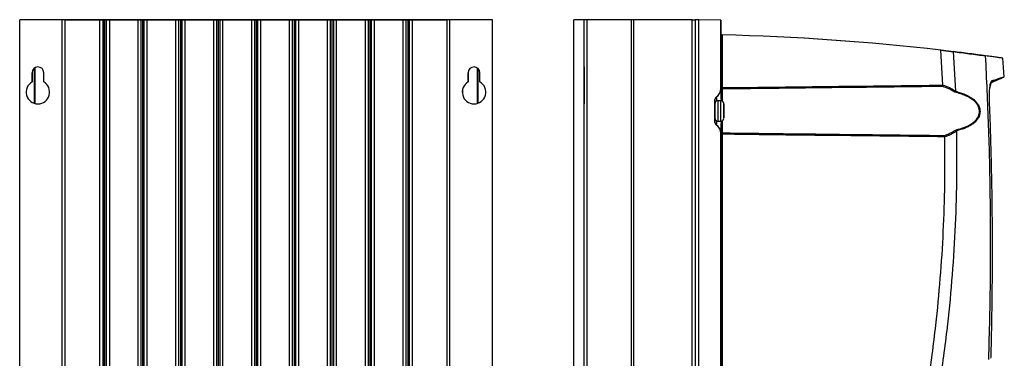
# Model space of a CAD drawing. Header units: millimetres. Extents: x -0.387 to 0.594, y -0.166 to 0.447.
# Tile 41 of 109: x -0.387 to -0.052, y 0.147 to 0.262. Entities that reach past the tile are written whole.
import ezdxf

# ---------------------------------------------------------------- set-up
doc = ezdxf.new("R2010")
doc.units = ezdxf.units.MM
doc.layers.add('FORMAT', color=7, linetype='Continuous')

msp = doc.modelspace()

# ---------------------------------------------------------------- linework, layer by layer
at = {"layer": 'FORMAT', "color": 7, "linetype": 'Continuous', "lineweight": 25}
for p, q in [((-0.3873, 0.03029), (-0.3873, 0.26229)), ((-0.3728, 0.26229), (-0.3873, 0.26229)), ((-0.23125, 0.26234), (-0.38234, 0.26234)), ((-0.38234, 0.26234), (-0.38234, 0.26229)), ((-0.3728, 0.03029), (-0.3728, 0.26229)), ((-0.3718, 0.26229), (-0.3728, 0.26229)), ((-0.3718, 0.03029), (-0.3718, 0.26229)), ((-0.37179, 0.26229), (-0.3718, 0.26229)), ((-0.37179, 0.03029), (-0.37179, 0.26229)), ((-0.37179, 0.26229), (-0.36001, 0.26229)), ((-0.36001, 0.03029), (-0.36001, 0.26229)), ((-0.36001, 0.26229), (-0.35901, 0.26229)), ((-0.35901, 0.26229), (-0.35901, 0.03029)), ((-0.35901, 0.26229), (-0.35889, 0.26229)), ((-0.35889, 0.03029), (-0.35889, 0.26229)), ((-0.35889, 0.26229), (-0.35839, 0.26229)), ((-0.35839, 0.26229), (-0.35839, 0.03029)), ((-0.35839, 0.03029), (-0.35839, 0.26229)), ((-0.35839, 0.26229), (-0.35839, 0.26229)), ((-0.35839, 0.26229), (-0.35789, 0.26229)), ((-0.35789, 0.26229), (-0.35789, 0.03029)), ((-0.35789, 0.26229), (-0.35777, 0.26229)), ((-0.35777, 0.03029), (-0.35777, 0.26229)), ((-0.35777, 0.26229), (-0.35677, 0.26229)), ((-0.35677, 0.26229), (-0.35677, 0.03029)), ((-0.35677, 0.26229), (-0.34699, 0.26229)), ((-0.34699, 0.03029), (-0.34699, 0.26229)), ((-0.34699, 0.26229), (-0.34599, 0.26229)), ((-0.34599, 0.03029), (-0.34599, 0.26229)), ((-0.34599, 0.26229), (-0.34549, 0.26229)), ((-0.34549, 0.26229), (-0.34549, 0.03029)), ((-0.34549, 0.26229), (-0.34499, 0.26229)), ((-0.34499, 0.26229), (-0.34499, 0.03029)), ((-0.34499, 0.26229), (-0.34399, 0.26229)), ((-0.34399, 0.26229), (-0.34399, 0.03029)), ((-0.34399, 0.26229), (-0.33409, 0.26229)), ((-0.33409, 0.03029), (-0.33409, 0.26229)), ((-0.33409, 0.26229), (-0.33309, 0.26229)), ((-0.33309, 0.03029), (-0.33309, 0.26229)), ((-0.33309, 0.26229), (-0.33259, 0.26229)), ((-0.33259, 0.26229), (-0.33259, 0.03029)), ((-0.33259, 0.26229), (-0.33209, 0.26229)), ((-0.33209, 0.26229), (-0.33209, 0.03029)), ((-0.33209, 0.26229), (-0.33109, 0.26229)), ((-0.33109, 0.26229), (-0.33109, 0.03029)), ((-0.33109, 0.26229), (-0.32119, 0.26229)), ((-0.32119, 0.03029), (-0.32119, 0.26229)), ((-0.32119, 0.26229), (-0.32019, 0.26229)), ((-0.32019, 0.03029), (-0.32019, 0.26229)), ((-0.32019, 0.26229), (-0.31969, 0.26229)), ((-0.31969, 0.26229), (-0.31969, 0.03029)), ((-0.31969, 0.26229), (-0.31919, 0.26229)), ((-0.31919, 0.26229), (-0.31919, 0.03029)), ((-0.31919, 0.26229), (-0.31819, 0.26229)), ((-0.31819, 0.26229), (-0.31819, 0.03029)), ((-0.31819, 0.26229), (-0.30829, 0.26229)), ((-0.30829, 0.03029), (-0.30829, 0.26229)), ((-0.30829, 0.26229), (-0.30729, 0.26229)), ((-0.30729, 0.03029), (-0.30729, 0.26229)), ((-0.30729, 0.26229), (-0.30679, 0.26229)), ((-0.30679, 0.26229), (-0.30679, 0.03029)), ((-0.30679, 0.26229), (-0.30629, 0.26229)), ((-0.30629, 0.26229), (-0.30629, 0.03029)), ((-0.30629, 0.26229), (-0.30529, 0.26229)), ((-0.30529, 0.26229), (-0.30529, 0.03029)), ((-0.30529, 0.26229), (-0.29539, 0.26229)), ((-0.29539, 0.03029), (-0.29539, 0.26229)), ((-0.29539, 0.26229), (-0.29439, 0.26229)), ((-0.29439, 0.03029), (-0.29439, 0.26229)), ((-0.29439, 0.26229), (-0.29389, 0.26229)), ((-0.29389, 0.26229), (-0.29389, 0.03029)), ((-0.29389, 0.26229), (-0.29339, 0.26229)), ((-0.29339, 0.26229), (-0.29339, 0.03029)), ((-0.29339, 0.26229), (-0.29239, 0.26229)), ((-0.29239, 0.26229), (-0.29239, 0.03029)), ((-0.29239, 0.26229), (-0.28249, 0.26229)), ((-0.28249, 0.03029), (-0.28249, 0.26229)), ((-0.28249, 0.26229), (-0.28149, 0.26229)), ((-0.28149, 0.03029), (-0.28149, 0.26229)), ((-0.28149, 0.26229), (-0.28099, 0.26229)), ((-0.28099, 0.26229), (-0.28099, 0.03029)), ((-0.28099, 0.26229), (-0.28049, 0.26229)), ((-0.28049, 0.26229), (-0.28049, 0.03029)), ((-0.28049, 0.26229), (-0.27949, 0.26229)), ((-0.27949, 0.26229), (-0.27949, 0.03029)), ((-0.27949, 0.26229), (-0.26959, 0.26229)), ((-0.26959, 0.03029), (-0.26959, 0.26229)), ((-0.26959, 0.26229), (-0.26859, 0.26229)), ((-0.26859, 0.03029), (-0.26859, 0.26229)), ((-0.26859, 0.26229), (-0.26809, 0.26229)), ((-0.26809, 0.26229), (-0.26809, 0.03029)), ((-0.26809, 0.26229), (-0.26759, 0.26229)), ((-0.26759, 0.26229), (-0.26759, 0.03029)), ((-0.26759, 0.26229), (-0.26659, 0.26229)), ((-0.26659, 0.26229), (-0.26659, 0.03029)), ((-0.26659, 0.26229), (-0.25669, 0.26229)), ((-0.25669, 0.03029), (-0.25669, 0.26229)), ((-0.25669, 0.26229), (-0.25569, 0.26229)), ((-0.25569, 0.03029), (-0.25569, 0.26229)), ((-0.25569, 0.26229), (-0.25519, 0.26229)), ((-0.25519, 0.26229), (-0.25519, 0.03029)), ((-0.25519, 0.26229), (-0.25469, 0.26229)), ((-0.25469, 0.26229), (-0.25469, 0.03029)), ((-0.25469, 0.26229), (-0.25369, 0.26229)), ((-0.25369, 0.26229), (-0.25369, 0.03029)), ((-0.25369, 0.26229), (-0.2418, 0.26229)), ((-0.2418, 0.03029), (-0.2418, 0.26229)), ((-0.2408, 0.26229), (-0.2418, 0.26229)), ((-0.2418, 0.03029), (-0.2418, 0.26229)), ((-0.2418, 0.26229), (-0.2418, 0.26229)), ((-0.2408, 0.03029), (-0.2408, 0.26229)), ((-0.2263, 0.26229), (-0.2408, 0.26229)), ((-0.23125, 0.26229), (-0.23125, 0.26234)), ((-0.2263, 0.03029), (-0.2263, 0.26229)), ((-0.22629, 0.26229), (-0.2263, 0.26229)), ((-0.22629, 0.03029), (-0.22629, 0.26229)), ((-0.19858, 0.03029), (-0.19858, 0.26229)), ((-0.19508, 0.26229), (-0.19858, 0.26229)), ((-0.19508, 0.03029), (-0.19508, 0.26229)), ((-0.19508, 0.03029), (-0.19508, 0.26229)), ((-0.19508, 0.26229), (-0.19508, 0.26229)), ((-0.19406, 0.26229), (-0.19508, 0.26229)), ((-0.19406, 0.03029), (-0.19406, 0.26229)), ((-0.17903, 0.26229), (-0.19406, 0.26229)), ((-0.17903, 0.03029), (-0.17903, 0.26229)), ((-0.17815, 0.26229), (-0.17903, 0.26229)), ((-0.17815, 0.03029), (-0.17815, 0.26229)), ((-0.15828, 0.26229), (-0.17815, 0.26229)), ((-0.15828, 0.03029), (-0.15828, 0.26229)), ((-0.15828, 0.26229), (-0.15726, 0.26229)), ((-0.15726, 0.26229), (-0.15726, 0.03029)), ((-0.15608, 0.26229), (-0.15726, 0.26229)), ((-0.15608, 0.03025), (-0.15608, 0.26234)), ((-0.14858, 0.26221), (-0.15608, 0.26234)), ((-0.15608, 0.26234), (-0.15608, 0.26234)), ((-0.14858, 0.26221), (-0.15608, 0.26234)), ((-0.14858, 0.26221), (-0.14858, 0.23894)), ((-0.14858, 0.26221), (-0.14858, 0.26221)), ((-0.14858, 0.25767), (-0.14858, 0.26221)), ((-0.14858, 0.25768), (-0.14858, 0.25768)), ((-0.14858, 0.23922), (-0.14858, 0.25768)), ((-0.14809, 0.25718), (-0.14809, 0.25718)), ((-0.14809, 0.25718), (-0.14809, 0.23922)), ((-0.14809, 0.25718), (-0.14809, 0.25718)), ((-0.14809, 0.25718), (-0.14809, 0.25718)), ((-0.0702, 0.25156), (-0.07371, 0.25198)), ((-0.07371, 0.25198), (-0.07021, 0.25156)), ((-0.07294, 0.24012), (-0.07371, 0.25198)), ((-0.07021, 0.25156), (-0.06952, 0.25148)), ((-0.0702, 0.25156), (-0.06952, 0.25148)), ((-0.06952, 0.25148), (-0.06871, 0.23808)), ((-0.05212, 0.24291), (-0.05254, 0.24924)), ((-0.38234, 0.24586), (-0.38234, 0.23389)), ((-0.38229, 0.23388), (-0.38229, 0.24589)), ((-0.38212, 0.24601), (-0.38212, 0.23383)), ((-0.23147, 0.23385), (-0.23147, 0.24595)), ((-0.2313, 0.24581), (-0.2313, 0.23391)), ((-0.2313, 0.24581), (-0.2313, 0.23391)), ((-0.23125, 0.23393), (-0.23125, 0.24577)), ((-0.3831, 0.24429), (-0.3831, 0.24116)), ((-0.3831, 0.24429), (-0.3831, 0.24429)), ((-0.3831, 0.24116), (-0.3831, 0.24429)), ((-0.3791, 0.24116), (-0.3791, 0.24429)), ((-0.2346, 0.24429), (-0.2346, 0.24116)), ((-0.23459, 0.24429), (-0.2346, 0.24429)), ((-0.23459, 0.24116), (-0.23459, 0.24429)), ((-0.2306, 0.24116), (-0.2306, 0.24429)), ((-0.19508, 0.24429), (-0.19508, 0.24116)), ((-0.19508, 0.24116), (-0.19508, 0.24429)), ((-0.19508, 0.24429), (-0.19508, 0.24429)), ((-0.05635, 0.24155), (-0.05626, 0.2416)), ((-0.0557, 0.24178), (-0.05571, 0.24177)), ((-0.05207, 0.24293), (-0.05206, 0.24293)), ((-0.3831, 0.24116), (-0.3831, 0.24116)), ((-0.23459, 0.24116), (-0.2346, 0.24116)), ((-0.19508, 0.24116), (-0.19508, 0.24116)), ((-0.14858, 0.23894), (-0.14858, 0.23922)), ((-0.14809, 0.23922), (-0.14858, 0.23922)), ((-0.14858, 0.23894), (-0.14858, 0.23894)), ((-0.07294, 0.24007), (-0.07294, 0.24012)), ((-0.0567, 0.24078), (-0.0569, 0.2397)), ((-0.15058, 0.2352), (-0.15058, 0.22739)), ((-0.15058, 0.2352), (-0.15058, 0.2352)), ((-0.15058, 0.23516), (-0.15058, 0.2352)), ((-0.15014, 0.23603), (-0.15014, 0.23603)), ((-0.15014, 0.23603), (-0.15012, 0.23599)), ((-0.14858, 0.23479), (-0.14958, 0.23479)), ((-0.14758, 0.23379), (-0.14758, 0.23378)), ((-0.14758, 0.233), (-0.14758, 0.23129)), ((-0.14758, 0.23129), (-0.14758, 0.233)), ((-0.14758, 0.22958), (-0.14758, 0.23129)), ((-0.14758, 0.23129), (-0.14758, 0.22958)), ((-0.14758, 0.22896), (-0.14758, 0.22879)), ((-0.15058, 0.22739), (-0.15058, 0.22743)), ((-0.15058, 0.22739), (-0.15058, 0.22739)), ((-0.15012, 0.2266), (-0.15014, 0.22656)), ((-0.15014, 0.22656), (-0.15014, 0.22656)), ((-0.14958, 0.22779), (-0.14858, 0.22779)), ((-0.14858, 0.22365), (-0.14858, 0.06894)), ((-0.14858, 0.22365), (-0.14858, 0.22365)), ((-0.14858, 0.06922), (-0.14858, 0.22337)), ((-0.14809, 0.22337), (-0.14858, 0.22337)), ((-0.14809, 0.22337), (-0.14809, 0.06922)), ((-0.07233, 0.22248), (-0.07233, 0.22251)), ((-0.06827, 0.22458), (-0.06826, 0.22451))]:
    msp.add_line(p, q, dxfattribs=at)
at = {"layer": 'FORMAT', "color": 7, "linetype": 'Continuous', "lineweight": 25, "flags": 128}
for points in [[(-0.19508, 0.24429), (-0.19508, 0.24498), (-0.19508, 0.24558), (-0.19508, 0.24603), (-0.19508, 0.24626), (-0.19508, 0.24626), (-0.19508, 0.24603), (-0.19508, 0.24558), (-0.19508, 0.24498), (-0.19508, 0.24429)], [(-0.19508, 0.24116), (-0.19508, 0.24056), (-0.19508, 0.23978), (-0.19508, 0.23887), (-0.19508, 0.23789), (-0.19508, 0.2369), (-0.19508, 0.23596), (-0.19508, 0.23512), (-0.19508, 0.23445), (-0.19508, 0.23397), (-0.19508, 0.23372), (-0.19508, 0.23372), (-0.19508, 0.23397), (-0.19508, 0.23445), (-0.19508, 0.23512), (-0.19508, 0.23596), (-0.19508, 0.2369), (-0.19508, 0.23789), (-0.19508, 0.23887), (-0.19508, 0.23978), (-0.19508, 0.24056), (-0.19508, 0.24116)], [(-0.14809, 0.23875), (-0.14809, 0.23809), (-0.14809, 0.2372), (-0.14809, 0.23611), (-0.14809, 0.23486), (-0.14809, 0.23469)], [(-0.14958, 0.23479), (-0.14958, 0.23467), (-0.14958, 0.23433), (-0.14958, 0.23377), (-0.14958, 0.23304), (-0.14958, 0.2322), (-0.14958, 0.23129), (-0.14958, 0.23039), (-0.14958, 0.22954), (-0.14958, 0.22882), (-0.14958, 0.22826), (-0.14958, 0.22791), (-0.14958, 0.22779)], [(-0.14858, 0.23129), (-0.14858, 0.2322), (-0.14858, 0.23304), (-0.14858, 0.23377), (-0.14858, 0.23433), (-0.14858, 0.23467), (-0.14858, 0.23479)], [(-0.15058, 0.22879), (-0.15058, 0.22892), (-0.15058, 0.22927), (-0.15058, 0.22982), (-0.15058, 0.23052), (-0.15058, 0.23129), (-0.15058, 0.23207), (-0.15058, 0.23276), (-0.15058, 0.23332), (-0.15058, 0.23367), (-0.15058, 0.23379), (-0.15058, 0.23379)], [(-0.15058, 0.22904), (-0.15058, 0.22905), (-0.15058, 0.22923), (-0.15058, 0.22964), (-0.15058, 0.23022), (-0.15058, 0.23092), (-0.15058, 0.23166), (-0.15058, 0.23236), (-0.15058, 0.23295), (-0.15058, 0.23335), (-0.15058, 0.23344)], [(-0.14758, 0.22879), (-0.14758, 0.22892), (-0.14758, 0.22927), (-0.14758, 0.22982), (-0.14758, 0.23052), (-0.14758, 0.23129), (-0.14758, 0.23207), (-0.14758, 0.23276), (-0.14758, 0.23332), (-0.14758, 0.23367), (-0.14758, 0.23379), (-0.14758, 0.23379)], [(-0.14758, 0.23378), (-0.14758, 0.23367), (-0.14758, 0.23332), (-0.14758, 0.23276), (-0.14758, 0.23207), (-0.14758, 0.23129)], [(-0.14758, 0.233), (-0.14758, 0.23312), (-0.14758, 0.2332), (-0.14758, 0.23325), (-0.14758, 0.23327), (-0.14758, 0.23325), (-0.14758, 0.2332), (-0.14758, 0.23312), (-0.14758, 0.233)], [(-0.14858, 0.22779), (-0.14858, 0.22791), (-0.14858, 0.22826), (-0.14858, 0.22882), (-0.14858, 0.22954), (-0.14858, 0.23039), (-0.14858, 0.23129)], [(-0.14758, 0.23129), (-0.14758, 0.23052), (-0.14758, 0.22982), (-0.14758, 0.22927), (-0.14758, 0.22896)], [(-0.14758, 0.22958), (-0.14758, 0.22947), (-0.14758, 0.22939), (-0.14758, 0.22934), (-0.14758, 0.22932), (-0.14758, 0.22934), (-0.14758, 0.22939), (-0.14758, 0.22947), (-0.14758, 0.22958)], [(-0.14809, 0.2279), (-0.14809, 0.22773), (-0.14809, 0.22648), (-0.14809, 0.22539), (-0.14809, 0.2245), (-0.14809, 0.22383)]]:
    msp.add_lwpolyline(points, dxfattribs=at)
at = {"layer": 'FORMAT', "color": 7, "linetype": 'Continuous', "lineweight": 25}
for centre, radius, start, end in [((-0.14808, 0.25768), 0.0005, 180, 268.6161), ((-0.3811, 0.24429), 0.002, 0.0011, 179.9989), ((-0.2326, 0.24429), 0.002, 0.0011, 179.9989), ((-0.3811, 0.23769), 0.004, 120, 60), ((-0.3811, 0.23769), 0.004, 120, 270), ((-0.2326, 0.23769), 0.004, 120, 60), ((-0.23259, 0.23769), 0.004, 120, 270), ((-0.15208, 0.23894), 0.0035, 303.749, 0), ((-0.15203, 0.23893), 0.0035, 302.9583, 350.7405), ((-0.14809, 0.23826), 0.00049, 89.436, 168.0679), ((-0.14958, 0.2352), 0.001, 123.749, 180), ((-0.14959, 0.23516), 0.000989, 122.5573, 179.9113), ((-0.14959, 0.22743), 0.000989, 180.0887, 237.4427), ((-0.14958, 0.22739), 0.001, 180, 236.251), ((-0.15208, 0.22365), 0.0035, 0, 56.251), ((-0.15203, 0.22366), 0.0035, 9.2595, 57.0417), ((-0.14809, 0.22432), 0.00049, 191.9321, 270.564)]:
    msp.add_arc(centre, radius, start, end, dxfattribs=at)
for centre, major_axis, start_param, end_param in [((-0.16783, -0.5594), (0, 0.81682), 6.167692, 6.259008), ((-0.16784, -0.5594), (0.81682, 0), 1.455303, 1.546619)]:
    msp.add_ellipse(centre, major_axis=major_axis, ratio=1, start_param=start_param, end_param=end_param, dxfattribs=at)
for points, knots in [([(-0.05842, 0.25006), (-0.06022, 0.2503), (-0.06382, 0.25078), (-0.06761, 0.25125), (-0.06952, 0.25148)], [0, 0, 0, 0, 0.497856, 1, 1, 1, 1]), ([(-0.06952, 0.25148), (-0.06763, 0.25125), (-0.06384, 0.25078), (-0.06024, 0.2503), (-0.05843, 0.25006)], [0, 0, 0, 0, 0.497893, 1, 1, 1, 1]), ([(-0.05256, 0.24924), (-0.05255, 0.24924), (-0.0525, 0.24924), (-0.05278, 0.24927), (-0.05344, 0.24937), (-0.05464, 0.24954), (-0.05625, 0.24976), (-0.0577, 0.24996), (-0.05843, 0.25006)], [0, 0, 0, 0, 0.047118, 0.214817, 0.410426, 0.60631, 0.803019, 1, 1, 1, 1]), ([(-0.05736, 0.14679), (-0.05722, 0.15142), (-0.05695, 0.16067), (-0.05668, 0.17918), (-0.05672, 0.20103), (-0.05729, 0.2262), (-0.05805, 0.24211), (-0.05843, 0.25006)], [0, 0, 0, 0, 0.134374, 0.268766, 0.537671, 0.76879, 1, 1, 1, 1]), ([(-0.05675, 0.24064), (-0.05669, 0.24086), (-0.05657, 0.2413), (-0.05642, 0.24146), (-0.05635, 0.24155)], [0, 0, 0, 0, 0.49955, 1, 1, 1, 1]), ([(-0.05675, 0.24064), (-0.05669, 0.24086), (-0.05657, 0.2413), (-0.05642, 0.24146), (-0.05635, 0.24155)], [0, 0, 0, 0, 0.49955, 1, 1, 1, 1]), ([(-0.05666, 0.24091), (-0.05598, 0.2412), (-0.0546, 0.24179), (-0.05358, 0.24223), (-0.05313, 0.24243), (-0.05326, 0.24237), (-0.05327, 0.24237)], [0, 0, 0, 0, 0.321959, 0.655221, 0.988471, 1, 1, 1, 1]), ([(-0.05666, 0.24091), (-0.05599, 0.2412), (-0.05462, 0.24178), (-0.05349, 0.24227), (-0.05333, 0.24234), (-0.05325, 0.24237)], [0, 0, 0, 0, 0.325969, 0.66338, 1, 1, 1, 1]), ([(-0.05349, 0.24227), (-0.05352, 0.24225), (-0.05366, 0.24219), (-0.05464, 0.24177), (-0.05599, 0.24119), (-0.05666, 0.24091)], [0, 0, 0, 0, 0.165595, 0.58843, 1, 1, 1, 1]), ([(-0.05349, 0.24227), (-0.05352, 0.24225), (-0.05366, 0.24219), (-0.05464, 0.24177), (-0.05599, 0.24119), (-0.05666, 0.24091)], [0, 0, 0, 0, 0.165595, 0.58843, 1, 1, 1, 1]), ([(-0.05584, 0.24167), (-0.056, 0.24154), (-0.05626, 0.24134), (-0.05652, 0.24113), (-0.05661, 0.24106)], [0, 0, 0, 0, 0.645268, 1, 1, 1, 1]), ([(-0.05635, 0.24155), (-0.05629, 0.24158), (-0.05618, 0.24163), (-0.05596, 0.24168), (-0.05549, 0.24184), (-0.05482, 0.24205), (-0.05434, 0.2422), (-0.0541, 0.24228)], [0, 0, 0, 0, 0.063068, 0.126243, 0.252588, 0.626219, 1, 1, 1, 1]), ([(-0.05635, 0.24155), (-0.05629, 0.24158), (-0.05618, 0.24163), (-0.05596, 0.24168), (-0.05549, 0.24184), (-0.05482, 0.24205), (-0.05434, 0.2422), (-0.0541, 0.24228)], [0, 0, 0, 0, 0.063068, 0.126243, 0.252588, 0.626219, 1, 1, 1, 1]), ([(-0.0541, 0.24228), (-0.05403, 0.2423), (-0.05388, 0.24235), (-0.05363, 0.24243), (-0.05335, 0.24252), (-0.05306, 0.24261), (-0.05286, 0.24267), (-0.05273, 0.24271), (-0.05266, 0.24274), (-0.05259, 0.24276), (-0.05253, 0.24278), (-0.05246, 0.2428), (-0.05226, 0.24286), (-0.05206, 0.24293), (-0.0521, 0.24291), (-0.05211, 0.24291)], [0, 0, 0, 0, 0.046042, 0.112821, 0.200351, 0.289932, 0.394208, 0.423951, 0.454704, 0.486466, 0.519238, 0.55302, 0.58781, 0.874481, 1, 1, 1, 1]), ([(-0.0541, 0.24228), (-0.05373, 0.2424), (-0.05299, 0.24263), (-0.05237, 0.24283), (-0.05208, 0.24292), (-0.05209, 0.24292), (-0.05209, 0.24292)], [0, 0, 0, 0, 0.332537, 0.664088, 0.994662, 1, 1, 1, 1]), ([(-0.05325, 0.24237), (-0.05305, 0.24246), (-0.05266, 0.24265), (-0.05226, 0.24284), (-0.05206, 0.24293)], [0, 0, 0, 0, 0.499828, 1, 1, 1, 1]), ([(-0.14858, 0.23894), (-0.14858, 0.23879), (-0.14857, 0.23854), (-0.14857, 0.23841), (-0.14857, 0.23836)], [0, 0, 0, 0, 0.620529, 1, 1, 1, 1]), ([(-0.14857, 0.23836), (-0.14857, 0.23815), (-0.14856, 0.23766), (-0.14853, 0.23645), (-0.14852, 0.23531), (-0.14851, 0.23478)], [0, 0, 0, 0, 0.287164, 0.670763, 1, 1, 1, 1]), ([(-0.14809, 0.23922), (-0.14165, 0.23929), (-0.1292, 0.23944), (-0.10415, 0.23973), (-0.08555, 0.23993), (-0.07294, 0.24007)], [0, 0, 0, 0, 0.257255, 0.496822, 1, 1, 1, 1]), ([(-0.07309, 0.23962), (-0.08565, 0.23948), (-0.1042, 0.23927), (-0.1292, 0.23898), (-0.14165, 0.23883), (-0.14809, 0.23875)], [0, 0, 0, 0, 0.502198, 0.742238, 1, 1, 1, 1]), ([(-0.14809, 0.23922), (-0.14809, 0.23916), (-0.14809, 0.23905), (-0.14809, 0.2389), (-0.14809, 0.2388), (-0.14809, 0.23877), (-0.14809, 0.23875)], [0, 0, 0, 0, 0.28141, 0.562789, 0.844156, 1, 1, 1, 1]), ([(-0.07294, 0.24007), (-0.07295, 0.24001), (-0.07297, 0.2399), (-0.07302, 0.23975), (-0.07306, 0.23967), (-0.07309, 0.23963), (-0.07309, 0.23962), (-0.07309, 0.23962)], [0, 0, 0, 0, 0.299295, 0.59814, 0.908477, 0.98982, 1, 1, 1, 1]), ([(-0.06891, 0.23767), (-0.06958, 0.23808), (-0.07093, 0.23889), (-0.07237, 0.23938), (-0.07309, 0.23962)], [0, 0, 0, 0, 0.500892, 1, 1, 1, 1]), ([(-0.07294, 0.24012), (-0.07218, 0.23985), (-0.07071, 0.23934), (-0.06936, 0.23849), (-0.06871, 0.23808)], [0, 0, 0, 0, 0.522518, 1, 1, 1, 1]), ([(-0.06871, 0.23808), (-0.06871, 0.23806), (-0.06871, 0.23803), (-0.06872, 0.238), (-0.06872, 0.238)], [0, 0, 0, 0, 0.775681, 1, 1, 1, 1]), ([(-0.05709, 0.23489), (-0.0571, 0.2353), (-0.05712, 0.23613), (-0.05711, 0.23728), (-0.05706, 0.23834), (-0.05698, 0.23925), (-0.05688, 0.24003), (-0.05679, 0.24043), (-0.05675, 0.24064)], [0, 0, 0, 0, 0.175917, 0.3579916, 0.51934, 0.6853158, 0.8406777, 1, 1, 1, 1]), ([(-0.05709, 0.23489), (-0.0571, 0.2353), (-0.05712, 0.23613), (-0.0571, 0.23765), (-0.057, 0.23933), (-0.05683, 0.24021), (-0.05675, 0.24064)], [0, 0, 0, 0, 0.176293, 0.358757, 0.685622, 1, 1, 1, 1]), ([(-0.05698, 0.23917), (-0.05691, 0.23969), (-0.05684, 0.24023), (-0.05675, 0.24062), (-0.05675, 0.24064)], [0, 0, 0, 0, 0.949657, 1, 1, 1, 1]), ([(-0.15058, 0.23386), (-0.15058, 0.23392), (-0.15058, 0.23433), (-0.15058, 0.23485), (-0.15058, 0.23506), (-0.15058, 0.23516)], [0, 0, 0, 0, 0.07616, 0.537986, 1, 1, 1, 1]), ([(-0.14958, 0.23478), (-0.14961, 0.23478), (-0.14976, 0.2348), (-0.15, 0.23471), (-0.15025, 0.23456), (-0.1504, 0.23438), (-0.1505, 0.2342), (-0.15055, 0.23405), (-0.15056, 0.23396), (-0.15057, 0.23393)], [0, 0, 0, 0, 0.070528, 0.314622, 0.509346, 0.673147, 0.810678, 0.921802, 1, 1, 1, 1]), ([(-0.15012, 0.23599), (-0.15011, 0.23588), (-0.15009, 0.23567), (-0.15006, 0.235), (-0.15004, 0.23468)], [0, 0, 0, 0, 0.5183131, 1, 1, 1, 1]), ([(-0.14759, 0.23393), (-0.14759, 0.23395), (-0.1476, 0.23403), (-0.14766, 0.23422), (-0.14781, 0.23447), (-0.14808, 0.23468), (-0.14835, 0.23479), (-0.14853, 0.23478), (-0.14858, 0.23478)], [0, 0, 0, 0, 0.040106, 0.179896, 0.406231, 0.639367, 0.885547, 1, 1, 1, 1]), ([(-0.06872, 0.238), (-0.06875, 0.23794), (-0.0688, 0.23783), (-0.06887, 0.23772), (-0.0689, 0.23768), (-0.06891, 0.23767), (-0.06891, 0.23767)], [0, 0, 0, 0, 0.487738, 0.919148, 0.982639, 1, 1, 1, 1]), ([(-0.06846, 0.2249), (-0.06822, 0.22496), (-0.06712, 0.22521), (-0.06519, 0.22582), (-0.06308, 0.2269), (-0.06151, 0.2283), (-0.06075, 0.22961), (-0.06048, 0.2309), (-0.06056, 0.23206), (-0.06115, 0.23347), (-0.06223, 0.2347), (-0.06364, 0.23571), (-0.0652, 0.23651), (-0.06696, 0.23717), (-0.06826, 0.23751), (-0.06891, 0.23767)], [0, 0, 0, 0, 0.033011, 0.151693, 0.273819, 0.354892, 0.435608, 0.471551, 0.527656, 0.583939, 0.671131, 0.744473, 0.819612, 0.90936, 1, 1, 1, 1]), ([(-0.06872, 0.238), (-0.06872, 0.238), (-0.06807, 0.23784), (-0.06679, 0.23747), (-0.06505, 0.23679), (-0.06348, 0.23595), (-0.06232, 0.23509), (-0.06147, 0.23419), (-0.06084, 0.23327), (-0.06037, 0.2321), (-0.06028, 0.23089), (-0.06049, 0.22985), (-0.06085, 0.229), (-0.06154, 0.22795), (-0.06255, 0.22701), (-0.06381, 0.2262), (-0.06542, 0.22541), (-0.06694, 0.22491), (-0.06805, 0.22464), (-0.06827, 0.22458), (-0.06827, 0.22458)], [0, 0, 0, 0, 0.000712, 0.087944, 0.175921, 0.249561, 0.324669, 0.368472, 0.41331, 0.470916, 0.528636, 0.565568, 0.606122, 0.648318, 0.730193, 0.788764, 0.848158, 0.970821, 0.999443, 1, 1, 1, 1]), ([(-0.05659, 0.14715), (-0.05657, 0.14776), (-0.05637, 0.15552), (-0.0561, 0.17044), (-0.05606, 0.19192), (-0.05635, 0.21341), (-0.05684, 0.22773), (-0.05709, 0.23489)], [0, 0, 0, 0, 0.020765, 0.265381, 0.510072, 0.754995, 1, 1, 1, 1]), ([(-0.15058, 0.22743), (-0.15058, 0.22747), (-0.15058, 0.22759), (-0.15058, 0.22801), (-0.15058, 0.22857), (-0.15058, 0.2288)], [0, 0, 0, 0, 0.224017, 0.686068, 1, 1, 1, 1]), ([(-0.15056, 0.2286), (-0.15055, 0.22854), (-0.1505, 0.22837), (-0.15034, 0.22812), (-0.15008, 0.22791), (-0.14981, 0.22779), (-0.14963, 0.22781), (-0.14958, 0.22781)], [0, 0, 0, 0, 0.145443, 0.381182, 0.624005, 0.880412, 1, 1, 1, 1]), ([(-0.14858, 0.22781), (-0.14855, 0.2278), (-0.1484, 0.22779), (-0.14816, 0.22787), (-0.14792, 0.22803), (-0.14776, 0.22821), (-0.14766, 0.22839), (-0.14762, 0.22852), (-0.1476, 0.22859), (-0.1476, 0.2286)], [0, 0, 0, 0, 0.075139, 0.329039, 0.531585, 0.701967, 0.845022, 0.960611, 1, 1, 1, 1]), ([(-0.15004, 0.22791), (-0.15005, 0.22778), (-0.15007, 0.22725), (-0.1501, 0.22681), (-0.15012, 0.22665), (-0.15012, 0.2266)], [0, 0, 0, 0, 0.174331, 0.700466, 1, 1, 1, 1]), ([(-0.14851, 0.2278), (-0.14851, 0.22749), (-0.14853, 0.22652), (-0.14855, 0.22518), (-0.14857, 0.22455), (-0.14857, 0.22422)], [0, 0, 0, 0, 0.184926, 0.581415, 1, 1, 1, 1]), ([(-0.06909, 0.22449), (-0.06898, 0.22456), (-0.06877, 0.22469), (-0.06856, 0.22483), (-0.06846, 0.2249)], [0, 0, 0, 0, 0.5181397, 1, 1, 1, 1]), ([(-0.06827, 0.22458), (-0.0683, 0.22464), (-0.06835, 0.22474), (-0.06841, 0.22484), (-0.06845, 0.22489), (-0.06846, 0.2249), (-0.06846, 0.2249)], [0, 0, 0, 0, 0.443709, 0.887104, 0.983026, 1, 1, 1, 1]), ([(-0.14857, 0.22422), (-0.14857, 0.22417), (-0.14857, 0.22408), (-0.14858, 0.22387), (-0.14858, 0.22372), (-0.14858, 0.22365)], [0, 0, 0, 0, 0.388018, 0.690115, 1, 1, 1, 1]), ([(-0.14858, 0.22337), (-0.14858, 0.22343), (-0.14858, 0.22353), (-0.14858, 0.22362), (-0.14858, 0.22365)], [0, 0, 0, 0, 0.652394, 1, 1, 1, 1]), ([(-0.14809, 0.22383), (-0.14809, 0.22381), (-0.14809, 0.22376), (-0.14809, 0.22362), (-0.14809, 0.22349), (-0.14809, 0.2234), (-0.14809, 0.22337)], [0, 0, 0, 0, 0.28141, 0.562789, 0.844156, 1, 1, 1, 1]), ([(-0.14809, 0.22383), (-0.1407, 0.22375), (-0.12815, 0.22359), (-0.10961, 0.22338), (-0.0918, 0.22317), (-0.07914, 0.22303), (-0.07248, 0.22296)], [0, 0, 0, 0, 0.29337, 0.497675, 0.735905, 1, 1, 1, 1]), ([(-0.07233, 0.22251), (-0.07888, 0.22258), (-0.09854, 0.2228), (-0.1238, 0.22308), (-0.1425, 0.2233), (-0.14809, 0.22337)], [0, 0, 0, 0, 0.2594858, 0.7785125, 1, 1, 1, 1]), ([(-0.09366, 0.06984), (-0.09274, 0.07296), (-0.09085, 0.0793), (-0.08825, 0.08894), (-0.0858, 0.09874), (-0.08355, 0.10859), (-0.0815, 0.11849), (-0.07966, 0.12842), (-0.07802, 0.13839), (-0.07658, 0.14839), (-0.07511, 0.16038), (-0.07376, 0.17436), (-0.07274, 0.19035), (-0.0722, 0.2064), (-0.07229, 0.21712), (-0.07233, 0.22248)], [0, 0, 0, 0, 0.06304, 0.128265, 0.193518, 0.258852, 0.324213, 0.389439, 0.454692, 0.520026, 0.585387, 0.688769, 0.79226, 0.896075, 1, 1, 1, 1]), ([(-0.09011, 0.06795), (-0.08916, 0.0711), (-0.08725, 0.07748), (-0.08462, 0.08715), (-0.08215, 0.09694), (-0.07988, 0.10679), (-0.07781, 0.11668), (-0.07594, 0.12661), (-0.07426, 0.13657), (-0.07279, 0.14657), (-0.07123, 0.15887), (-0.06977, 0.17348), (-0.06867, 0.19044), (-0.0681, 0.20746), (-0.06821, 0.21883), (-0.06826, 0.22451)], [0, 0, 0, 0, 0.062201, 0.125786, 0.189397, 0.253085, 0.316799, 0.380384, 0.443994, 0.507681, 0.571395, 0.67824, 0.785206, 0.892541, 1, 1, 1, 1]), ([(-0.07248, 0.22296), (-0.07191, 0.22316), (-0.07074, 0.22356), (-0.06965, 0.22417), (-0.06909, 0.22449)], [0, 0, 0, 0, 0.488942, 1, 1, 1, 1]), ([(-0.07248, 0.22296), (-0.07248, 0.22296), (-0.07247, 0.22295), (-0.07245, 0.22292), (-0.07241, 0.22283), (-0.07236, 0.22268), (-0.07234, 0.22257), (-0.07233, 0.22251)], [0, 0, 0, 0, 0.010092, 0.091172, 0.401915, 0.700724, 1, 1, 1, 1]), ([(-0.06881, 0.22413), (-0.06937, 0.2238), (-0.0705, 0.22313), (-0.07171, 0.22268), (-0.07233, 0.22248), (-0.07233, 0.22248)], [0, 0, 0, 0, 0.494249, 0.999987, 1, 1, 1, 1]), ([(-0.06826, 0.22451), (-0.06833, 0.22446), (-0.06851, 0.22433), (-0.0687, 0.22421), (-0.06881, 0.22413)], [0, 0, 0, 0, 0.408763, 1, 1, 1, 1])]:
    msp.add_open_spline(points, degree=3, knots=knots, dxfattribs=at)

doc.saveas('drawing.dxf')
